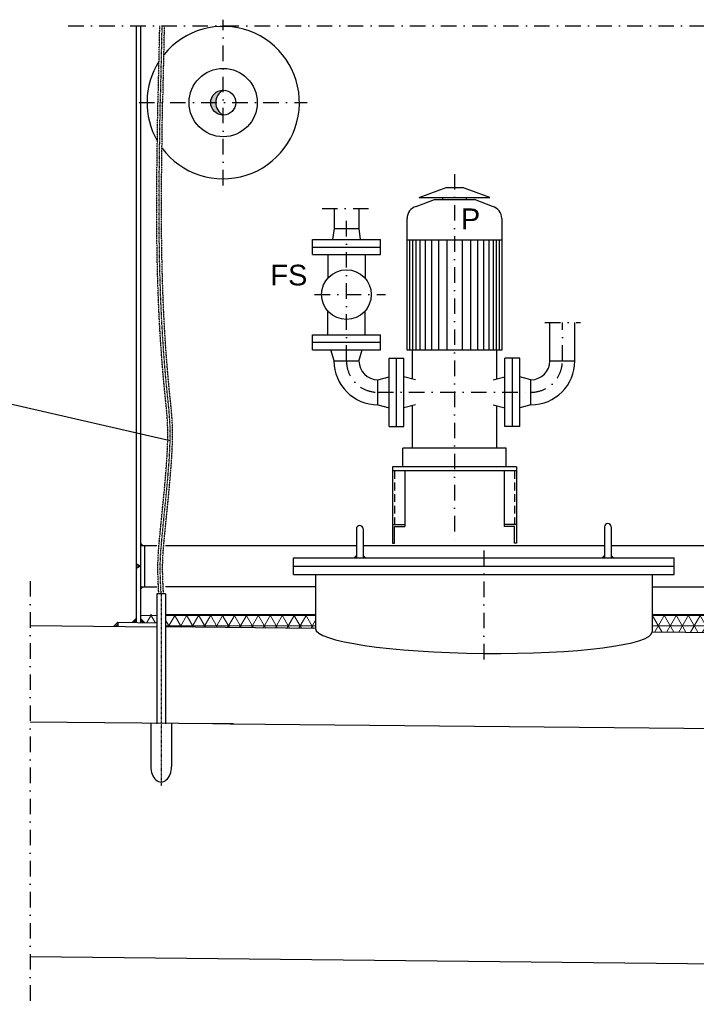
# Model space of a CAD drawing. Header units: millimetres. Extents: x 3957 to 44397, y -13363 to 1692.
# Tile 7 of 18: x 15479 to 17115, y -6552 to -4173. Entities that reach past the tile are written whole.
import ezdxf

# ---------------------------------------------------------------- set-up
doc = ezdxf.new("R2010")
doc.units = ezdxf.units.MM
doc.header["$LTSCALE"] = 0.5
doc.header["$MEASUREMENT"] = 0
doc.linetypes.add('DASHDOT', pattern=[1, 0.5, -0.25, 0, -0.25])
doc.linetypes.add('HIDDEN', pattern=[0.375, 0.25, -0.125])
doc.layers.get('0').update_dxf_attribs({"linetype": 'CONTINUOUS'})
for name, color, linetype in [('2', 7, 'CONTINUOUS'), ('3', 7, 'CONTINUOUS'), ('41', 7, 'CONTINUOUS'), ('8', 7, 'CONTINUOUS'), ('POL_Schraff', 7, 'CONTINUOUS')]:
    doc.layers.add(name, color=color, linetype=linetype)
doc.styles.add('ROMANS', font='ROMANS', dxfattribs={"height": 0.2})

msp = doc.modelspace()

# ---------------------------------------------------------------- hatches: boundary and pattern name
at = {"layer": '2', "linetype": 'Continuous', "lineweight": 5}
h = msp.add_hatch(dxfattribs=at)
h.set_pattern_fill('NET3', color=256, scale=200)
h.set_pattern_definition([(0, (12447.52, -12912.857), (0, 25), []), (60, (12447.52, -12912.857), (-21.650635, 12.5), []), (120, (12447.52, -12912.857), (-21.650635, -12.5), [])])
h.paths.add_polyline_path([(15810.3, -5610.4), (15770.9, -5610.4), (15770.9, -5619.8), (15781, -5629.9), (15810.3, -5630.1)])
h.paths.add_polyline_path([(16087.5, -5610.4), (15831.6, -5610.4), (15831.6, -5640.4), (15987.8, -5641.9), (16087.5, -5642.9)])
h.paths.add_polyline_path([(16193.9, -5610.4), (16087.5, -5610.4), (16087.5, -5642.9), (16193.9, -5644)])
h.paths.add_polyline_path([(17200.9, -5610.4), (17007.9, -5610.4), (17007.9, -5652.1), (17200.9, -5654.1)])
h.paths.add_polyline_path([(18350.9, -5610.4), (18200.9, -5610.4), (18200.9, -5664.1), (18296.1, -5665), (18306, -5655.1), (18341, -5655.5), (18350.9, -5645.6)])
at = {"layer": 'POL_Schraff', "linetype": 'Continuous', "ltscale": 150}
h = msp.add_hatch(color=256, dxfattribs=at)
h.dxf.hatch_style = 1
h.paths.add_polyline_path([(15953, -4373.5), (15940.8, -4373.5, 0.414214), (15970.9, -4403.6, -0.273942)])
h.paths.add_polyline_path([(15970.9, -4343.3, 0.414214), (15940.8, -4373.5), (15953, -4373.5, -0.273942)])

# ---------------------------------------------------------------- linework, layer by layer
at = {"layer": '2', "color": 7, "linetype": 'DASHDOT', "ltscale": 150}
for p, q in [((15970.9, -4573.7), (15970.9, -4173.2)), ((15596.1, -4188.2), (17193, -4188.2)), ((15767.5, -4373.5), (16174.3, -4373.5)), ((16209.9, -4629.7), (16333.6, -4629.7)), ((16748.8, -4904.9), (16834.9, -4904.9)), ((15503.9, -5529.7), (15503.9, -6552.2))]:
    msp.add_line(p, q, dxfattribs=at)
at = {"layer": '2', "color": 7, "linetype": 'Continuous', "ltscale": 150}
for p, q in [((15760.9, -4188.2), (15760.9, -5629.7)), ((15770.9, -4188.2), (15770.9, -5629.8)), ((16760.8, -4997.5), (16760.8, -4904.9)), ((16821.1, -4997.5), (16821.1, -4904.9)), ((16892.9, -5398.5), (16892.9, -5473.5)), ((16908.9, -5398.5), (16908.9, -5473.5)), ((16292.9, -5403.5), (16292.9, -5473.5)), ((16308.9, -5403.5), (16308.9, -5473.5)), ((15770.9, -5437.8), (15776.6, -5443.5)), ((15770.9, -5443.5), (15810.1, -5443.5)), ((15780.9, -5443.5), (15780.9, -5543.5)), ((15831.6, -5443.5), (16292.9, -5443.5)), ((16308.9, -5443.5), (16892.9, -5443.5)), ((16908.9, -5443.5), (17306.5, -5443.5)), ((16292.9, -5467.8), (16287.2, -5473.5)), ((16292.9, -5470.6), (16290.1, -5473.5)), ((16308.9, -5467.8), (16314.6, -5473.5)), ((16308.9, -5470.6), (16311.7, -5473.5)), ((16892.9, -5467.8), (16887.2, -5473.5)), ((16892.9, -5470.6), (16890.1, -5473.5)), ((16908.9, -5467.8), (16914.6, -5473.5)), ((16908.9, -5470.6), (16911.7, -5473.5)), ((15770.9, -5493.5), (15760.9, -5487.7)), ((15770.9, -5493.5), (15760.9, -5493.5)), ((15770.9, -5493.5), (15760.9, -5499.2)), ((16140.9, -5513.5), (16140.9, -5473.5)), ((16140.9, -5473.5), (17060.9, -5473.5)), ((16140.9, -5493.5), (17060.9, -5493.5)), ((17060.9, -5513.5), (17060.9, -5473.5)), ((16140.9, -5513.5), (17060.9, -5513.5)), ((16193.9, -5513.5), (16193.9, -5644)), ((17007.9, -5513.5), (17007.9, -5652.1)), ((15770.9, -5549.1), (15776.6, -5543.5)), ((15770.9, -5543.5), (15810.3, -5543.5)), ((16193.9, -5543.5), (15831.6, -5543.5)), ((17007.9, -5543.5), (17200.9, -5543.5)), ((15503.9, -5637.1), (15810.3, -5640.1)), ((15716, -5629.2), (15706.1, -5639.1)), ((15716, -5633.5), (15710.3, -5639.1)), ((15716, -5629.2), (15715.9, -5639.2)), ((15716, -5629.2), (15810.3, -5630.1)), ((15750.9, -5629.7), (15760.9, -5619.7)), ((15755.2, -5629.6), (15760.9, -5623.9)), ((15780.9, -5629.8), (15770.9, -5619.8)), ((15776.7, -5629.8), (15770.9, -5624)), ((16193.9, -5644), (15831.6, -5640.4)), ((17007.9, -5652.1), (17200.9, -5654.1)), ((15503.9, -5869.4), (15954.1, -5873.9)), ((15995.9, -5874.5), (15945.9, -5874.5)), ((15987.8, -5874.2), (17242.4, -5886.8))]:
    msp.add_line(p, q, dxfattribs=at)
at = {"layer": '2', "color": 7, "linetype": 'DASHDOT', "ltscale": 5}
msp.add_line((15820.9, -5560.4), (15820.9, -6024.3), dxfattribs=at)
at = {"layer": '2', "linetype": 'Continuous', "lineweight": 5}
for p, q in [((15831.6, -5610.4), (16193.9, -5610.4)), ((17007.9, -5610.4), (17200.9, -5610.4))]:
    msp.add_line(p, q, dxfattribs=at)
at = {"layer": '2', "linetype": 'Continuous', "ltscale": 150}
for start, end in [(216.5144, 141.1216), (147.424, 210.1831)]:
    msp.add_arc((15970.9, -4373.5), 184.2, start, end, dxfattribs=at)
at = {"layer": '2', "color": 7, "linetype": 'Continuous', "ltscale": 150}
for centre in [(16300.9, -5403.5), (16900.9, -5398.5)]:
    msp.add_arc(centre, 8, 0, 180, dxfattribs=at)
msp.add_ellipse((16600.9, -5648.1), major_axis=(407, -4.1), ratio=0.138243, start_param=3.141593, end_param=6.283185, dxfattribs=at)
at = {"layer": '2', "color": 7, "linetype": 'HIDDEN', "ltscale": 5}
for points, knots in [([(15813.5, -4373.5), (15814, -4350.8), (15814.5, -4328.1), (15815, -4305.4), (15815, -4305.4), (15815, -4305.4), (15815, -4305.4), (15815.9, -4266.3), (15816.8, -4227.3), (15817.6, -4188.2)], [1188.577348, 1188.577348, 1188.577348, 1188.577348, 1256.513486, 1256.513486, 1256.513486, 1256.513491, 1256.513491, 1256.513491, 1373.555662, 1373.555662, 1373.555662, 1373.555662]), ([(15824.9, -4373.5), (15825.6, -4345.2), (15826.2, -4317), (15826.9, -4288.7), (15826.9, -4288.7), (15826.9, -4288.7), (15826.9, -4288.7), (15827.6, -4255.2), (15828.4, -4221.7), (15829, -4188.2)], [1188.576817, 1188.576817, 1188.576817, 1188.576817, 1273.162714, 1273.162714, 1273.162714, 1273.162715, 1273.162715, 1273.162715, 1373.555662, 1373.555662, 1373.555662, 1373.555662]), ([(15815.2, -5560.4), (15813.8, -5533.1), (15811.6, -5490.2), (15820.2, -5390), (15833, -5278.5), (15839.3, -5160.4), (15810.6, -4906.6), (15808.5, -4690.6), (15811.3, -4495.3), (15811.3, -4495.3), (15811.3, -4495.3), (15811.3, -4495.3), (15811.9, -4454.7), (15812.5, -4414.1), (15813, -4373.5)], [0, 0, 0, 0, 81.813729, 128.511779, 301.425437, 418.985382, 481.773345, 1066.89223, 1066.89223, 1066.89223, 1066.892312, 1066.892312, 1066.892312, 1188.598944, 1188.598944, 1188.598944, 1188.598944]), ([(15826.6, -5560.4), (15825.2, -5533.1), (15823, -5490.2), (15831.7, -5390), (15844.4, -5278.5), (15850.8, -5160.4), (15822.7, -4912.3), (15820.1, -4702.1), (15822.5, -4512.5), (15822.5, -4512.5), (15822.5, -4512.5), (15822.5, -4512.5), (15823.1, -4466.2), (15823.7, -4419.8), (15824.3, -4373.5)], [0, 0, 0, 0, 81.813729, 128.511779, 301.425437, 418.985382, 481.773345, 1049.713154, 1049.713154, 1049.713154, 1049.713243, 1049.713243, 1049.713243, 1188.608053, 1188.608053, 1188.608053, 1188.608053])]:
    msp.add_open_spline(points, degree=3, knots=knots, dxfattribs=at)
at = {"layer": '2', "color": 7, "linetype": 'DASHDOT', "ltscale": 5}
for points, knots in [([(15819.2, -4373.5), (15819.8, -4347.8), (15820.4, -4322.2), (15821, -4296.6), (15821, -4296.6), (15821, -4296.6), (15821, -4296.6), (15821.8, -4260.4), (15822.6, -4224.3), (15823.3, -4188.2)], [1188.577263, 1188.577263, 1188.577263, 1188.577263, 1265.343249, 1265.343249, 1265.343249, 1265.34325, 1265.34325, 1265.34325, 1373.555662, 1373.555662, 1373.555662, 1373.555662]), ([(15820.9, -5560.4), (15819.5, -5533.1), (15817.3, -5490.2), (15825.9, -5390), (15838.7, -5278.5), (15845.1, -5160.4), (15816.6, -4909.6), (15814.3, -4696.7), (15816.9, -4504.4), (15816.9, -4504.4), (15816.9, -4504.4), (15816.9, -4504.4), (15817.5, -4460.8), (15818.1, -4417.1), (15818.7, -4373.5)], [0, 0, 0, 0, 81.813729, 128.511779, 301.425437, 418.985382, 481.773345, 1057.79535, 1057.79535, 1057.79535, 1057.795435, 1057.795435, 1057.795435, 1188.603513, 1188.603513, 1188.603513, 1188.603513])]:
    msp.add_open_spline(points, degree=3, knots=knots, dxfattribs=at)
at = {"layer": '3', "color": 7, "linetype": 'DASHDOT', "ltscale": 150}
for p, q in [((16529.9, -4546.1), (16529.9, -5443.5)), ((16268.9, -4997.5), (16268.9, -4629.7)), ((16790.9, -4997.5), (16790.9, -4904.9)), ((16344.9, -5073.5), (16714.9, -5073.5)), ((16600.9, -5455.9), (16600.9, -5731.7))]:
    msp.add_line(p, q, dxfattribs=at)
at = {"layer": '3', "color": 7, "linetype": 'Continuous', "ltscale": 150}
for p, q in [((16444.4, -4602.5), (16510.3, -4578.5)), ((16510.3, -4578.5), (16549.5, -4578.5)), ((16615.4, -4602.5), (16549.5, -4578.5)), ((16437.6, -4624.5), (16481.4, -4607.5)), ((16444.4, -4602.5), (16615.4, -4602.5)), ((16481.4, -4607.5), (16578.4, -4607.5)), ((16501.4, -4602.4), (16501.4, -4607.5)), ((16558.4, -4602.4), (16558.4, -4607.5)), ((16622.2, -4624.5), (16578.4, -4607.5)), ((16415.4, -4971.5), (16415.4, -4653.5)), ((16644.4, -4653.5), (16644.4, -4971.5)), ((16644.4, -4706.3), (16415.4, -4706.3)), ((16421.4, -4706.3), (16421.4, -4971.5)), ((16428.9, -4706.3), (16428.9, -4971.5)), ((16436.4, -4706.3), (16436.4, -4971.5)), ((16446.4, -4706.3), (16446.4, -4971.5)), ((16459.4, -4706.3), (16459.4, -4971.5)), ((16474.4, -4706.3), (16474.4, -4971.5)), ((16491.4, -4706.3), (16491.4, -4971.5)), ((16511.4, -4706.3), (16511.4, -4971.5)), ((16548.4, -4706.3), (16548.4, -4971.5)), ((16568.4, -4706.3), (16568.4, -4971.5)), ((16585.4, -4706.3), (16585.4, -4971.5)), ((16600.4, -4706.3), (16600.4, -4971.5)), ((16613.4, -4706.3), (16613.4, -4971.5)), ((16623.4, -4706.3), (16623.4, -4971.5)), ((16630.9, -4706.3), (16630.9, -4971.5)), ((16638.4, -4706.3), (16638.4, -4971.5)), ((16644.4, -4971.5), (16415.4, -4971.5)), ((16427.9, -4971.5), (16427.9, -5040.6)), ((16631.9, -4971.5), (16631.9, -5040.6)), ((16371.9, -4991), (16407.9, -4991)), ((16371.9, -5156), (16371.9, -4991)), ((16389.9, -5156), (16389.9, -4991)), ((16407.9, -5156), (16407.9, -4991)), ((16651.9, -5156), (16651.9, -4991)), ((16687.9, -4991), (16651.9, -4991)), ((16669.9, -5156), (16669.9, -4991)), ((16687.9, -5156), (16687.9, -4991)), ((16238.8, -4997.5), (16299.1, -4997.5)), ((16760.8, -4997.5), (16821.1, -4997.5)), ((16344.9, -5043.3), (16371.9, -5036.1)), ((16344.9, -5103.6), (16344.9, -5043.3)), ((16435.9, -5043.3), (16407.9, -5035.8)), ((16623.9, -5043.3), (16651.9, -5035.8)), ((16714.9, -5043.3), (16687.9, -5036.1)), ((16714.9, -5103.6), (16714.9, -5043.3)), ((16344.9, -5103.6), (16371.9, -5110.8)), ((16435.9, -5103.6), (16407.9, -5111.1)), ((16427.9, -5106.3), (16427.9, -5208.5)), ((16623.9, -5103.6), (16651.9, -5111.1)), ((16631.9, -5106.3), (16631.9, -5208.5)), ((16714.9, -5103.6), (16687.9, -5110.8)), ((16371.9, -5156), (16407.9, -5156)), ((16687.9, -5156), (16651.9, -5156)), ((16404.9, -5253.5), (16404.9, -5208.5)), ((16654.9, -5208.5), (16404.9, -5208.5)), ((16654.9, -5253.5), (16654.9, -5208.5)), ((16379.9, -5253.5), (16379.9, -5437.8)), ((16679.9, -5253.5), (16379.9, -5253.5)), ((16679.9, -5253.5), (16679.9, -5437.8)), ((16679.9, -5263.5), (16379.9, -5263.5)), ((16409.9, -5263.5), (16409.9, -5397.9)), ((16649.9, -5263.5), (16649.9, -5397.9)), ((16379.9, -5392.9), (16409.9, -5392.9)), ((16384.9, -5397.9), (16409.9, -5397.9)), ((16384.9, -5437.8), (16384.9, -5397.9)), ((16679.9, -5392.9), (16649.9, -5392.9)), ((16674.9, -5397.9), (16649.9, -5397.9)), ((16674.9, -5437.8), (16674.9, -5397.9)), ((16379.9, -5437.8), (16384.9, -5437.8)), ((16679.9, -5437.8), (16674.9, -5437.8))]:
    msp.add_line(p, q, dxfattribs=at)
at = {"layer": '3', "color": 7, "linetype": 'HIDDEN', "ltscale": 150}
for p, q in [((16384.9, -5263.5), (16384.9, -5392.9)), ((16674.9, -5263.5), (16674.9, -5392.9))]:
    msp.add_line(p, q, dxfattribs=at)
at = {"layer": '3', "color": 7, "linetype": 'Continuous', "ltscale": 150}
for centre, radius, start, end in [((16445.4, -4653.5), 30, 105.0021, 180), ((16614.4, -4653.5), 30, 0, 74.9978), ((16344.9, -4997.5), 106.2, 180, 270), ((16344.9, -4997.5), 45.8, 180, 270), ((16714.9, -4997.5), 45.8, 270, 360), ((16714.9, -4997.5), 106.2, 270, 360)]:
    msp.add_arc(centre, radius, start, end, dxfattribs=at)
at = {"layer": '3', "color": 7, "linetype": 'DASHDOT', "ltscale": 150}
for centre, start, end in [((16344.9, -4997.5), 180, 270), ((16714.9, -4997.5), 270, 360)]:
    msp.add_arc(centre, 76, start, end, dxfattribs=at)
at = {"layer": '41', "color": 7, "linetype": 'Continuous', "ltscale": 150}
for p, q in [((16238.8, -4629.7), (16238.8, -4677.5)), ((16299.1, -4629.7), (16299.1, -4677.5)), ((16238.8, -4677.5), (16235.4, -4704.5)), ((16238.8, -4677.5), (16299.1, -4677.5)), ((16299.1, -4677.5), (16302.4, -4704.5)), ((16186.4, -4704.5), (16351.4, -4704.5)), ((16186.4, -4740.5), (16186.4, -4704.5)), ((16351.4, -4740.5), (16351.4, -4704.5)), ((16186.4, -4722.5), (16351.4, -4722.5)), ((16186.4, -4740.5), (16351.4, -4740.5)), ((16223.8, -4740.5), (16223.8, -4797.9)), ((16314.1, -4740.5), (16314.1, -4797.9)), ((16223.8, -4934.5), (16223.8, -4877)), ((16314.1, -4934.5), (16314.1, -4877)), ((16186.4, -4934.5), (16351.4, -4934.5)), ((16186.4, -4970.5), (16186.4, -4934.5)), ((16351.4, -4970.5), (16351.4, -4934.5)), ((16186.4, -4952.5), (16351.4, -4952.5)), ((16186.4, -4970.5), (16351.4, -4970.5)), ((16238.8, -4997.5), (16231.5, -4970.5)), ((16299.1, -4998.5), (16306.6, -4970.5)), ((15795.9, -5874.5), (15795.9, -5977.5)), ((15845.9, -5874.5), (15845.9, -5977.5))]:
    msp.add_line(p, q, dxfattribs=at)
at = {"layer": '41', "color": 7, "linetype": 'DASHDOT', "ltscale": 150}
msp.add_line((16191.9, -4837.5), (16363.6, -4837.5), dxfattribs=at)
at = {"layer": '41', "linetype": 'Continuous', "ltscale": 150}
for p, q in [((15810.3, -5560.4), (15810.3, -5874.5)), ((15831.6, -5560.4), (15810.3, -5560.4)), ((15831.6, -5560.4), (15831.6, -5874.5))]:
    msp.add_line(p, q, dxfattribs=at)
at = {"layer": '41', "color": 7, "linetype": 'Continuous', "ltscale": 150}
msp.add_circle((16268.9, -4837.5), 60, dxfattribs=at)
msp.add_ellipse((15820.9, -5977.5), major_axis=(0, 37.7), ratio=0.662471, start_param=1.570796, end_param=4.712389, dxfattribs=at)
at = {"layer": '8', "linetype": 'Continuous'}
msp.add_line((15336.3, -5073.7), (15842.5, -5189.9), dxfattribs=at)
at = {"layer": 'POL_Schraff', "linetype": 'Continuous', "ltscale": 150}
msp.add_line((15503.9, -6436.6), (18750.3, -6471), dxfattribs=at)
for radius in [82.5, 30.2]:
    msp.add_circle((15970.9, -4373.5), radius, dxfattribs=at)
msp.add_arc((15987.4, -4373.5), 34.4, 118.7206, 241.2794, dxfattribs=at)

# ---------------------------------------------------------------- texts
at = {"color": 7, "linetype": 'Continuous', "char_height": 50, "width": 76.866, "attachment_point": 2, "style": 'ROMANS'}
for s, insert in [('{\\fArial|b0|i0|c0|p34;P}', (16569, -4629.4)), ('{\\fArial|b0|i0|c0|p34;FS}', (16129.7, -4765.3))]:
    msp.add_mtext(s, dxfattribs=dict(at, insert=insert))

doc.saveas('drawing.dxf')
